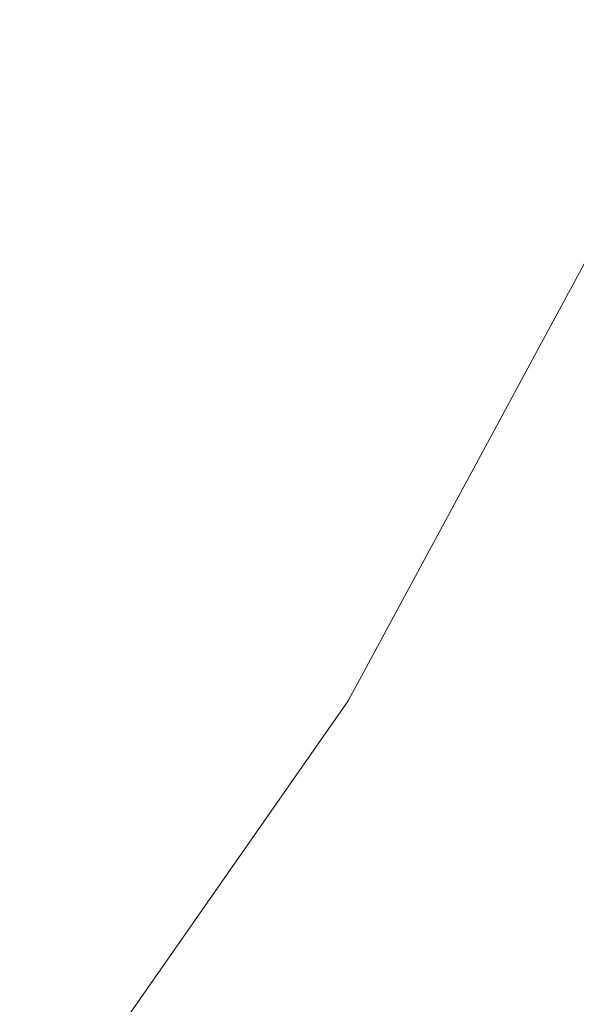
# Model space of a CAD drawing. Header units: inches. Extents: x 1352 to 2050, y -1711 to -1289.
# Tile 205 of 256: x 1801.721 to 1801.96, y -1514.584 to -1514.161. Entities that reach past the tile are written whole.
import ezdxf

# ---------------------------------------------------------------- set-up
doc = ezdxf.new("R2010")
doc.units = ezdxf.units.IN
doc.header["$MEASUREMENT"] = 0
doc.layers.add('图层 1', color=7, linetype='Continuous')

# ---------------------------------------------------------------- blocks, each defined once
blk = doc.blocks.new('block 16')
at = {"layer": '图层 1', "lineweight": 0}
blk.add_open_spline([(1801.34121, -1514.97626), (1801.34121, -1514.97626), (1801.54447, -1514.8326), (1801.54447, -1514.8326), (1801.54447, -1514.8326), (1801.72224, -1514.6538), (1801.72224, -1514.6538), (1801.72224, -1514.6538), (1801.86211, -1514.45364), (1801.86211, -1514.45364), (1801.86211, -1514.45364), (1801.98544, -1514.22523), (1801.98544, -1514.22523), (1802.0099, -1514.17907), (1802.06778, -1514.1615), (1802.1136, -1514.18699), (1802.15977, -1514.21179), (1802.17699, -1514.26933), (1802.15219, -1514.31549), (1802.15219, -1514.31549), (1802.0261, -1514.54838), (1802.0261, -1514.54838), (1802.0261, -1514.54838), (1802.02058, -1514.55699), (1802.02058, -1514.55699), (1802.02058, -1514.55699), (1801.87313, -1514.76921), (1801.87313, -1514.76921), (1801.87313, -1514.76921), (1801.86245, -1514.78196), (1801.86245, -1514.78196), (1801.86245, -1514.78196), (1801.67297, -1514.97213), (1801.67297, -1514.97213), (1801.67297, -1514.97213), (1801.66092, -1514.98281), (1801.66092, -1514.98281), (1801.66092, -1514.98281), (1801.45076, -1515.13095), (1801.45076, -1515.13095), (1801.4077, -1515.16126), (1801.34845, -1515.15127), (1801.31847, -1515.10855), (1801.28816, -1515.06583), (1801.29849, -1515.00658), (1801.34121, -1514.97626)], degree=3, knots=[0, 0, 0, 0, 1, 1, 1, 2, 2, 2, 3, 3, 3, 4, 4, 4, 5, 5, 5, 6, 6, 6, 7, 7, 7, 8, 8, 8, 9, 9, 9, 10, 10, 10, 11, 11, 11, 12, 12, 12, 13, 13, 13, 14, 14, 14, 15, 15, 15, 15], dxfattribs=at)
blk = doc.blocks.new('block 9')
at = {"layer": '图层 1'}
blk.add_blockref('block 16', (0, 0), dxfattribs=at)
blk = doc.blocks.new('block 2')
at = {"layer": '图层 1'}
blk.add_blockref('block 9', (0, 0), dxfattribs=at)

msp = doc.modelspace()

# ---------------------------------------------------------------- block references
at = {"layer": '图层 1'}
msp.add_blockref('block 2', (0, 0), dxfattribs=at)

doc.saveas('drawing.dxf')
